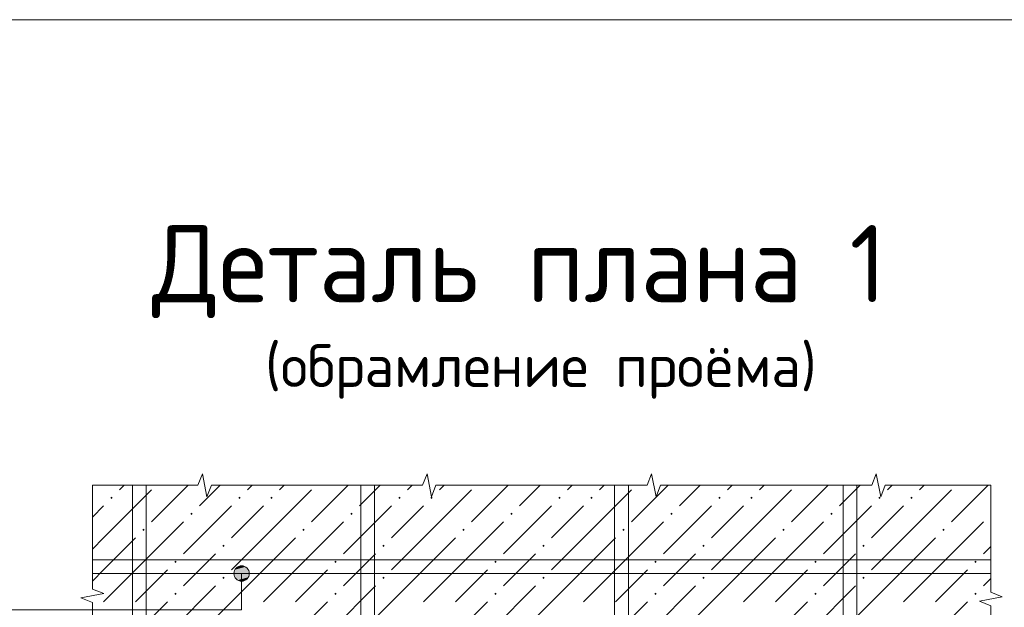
# Model space of a CAD drawing. Header units: millimetres. Extents: x 0 to 42000, y 0 to 29700.
# Tile 8 of 10: x 25330 to 31074, y 15381 to 18808. Entities that reach past the tile are written whole.
import ezdxf

# ---------------------------------------------------------------- set-up
doc = ezdxf.new("R2010")
doc.units = ezdxf.units.MM
doc.layers.add('Standard', color=7, linetype='Continuous', lineweight=25)
doc.layers.add('Текст_ общее', color=7, linetype='Continuous', lineweight=25)
doc.styles.add('ISOCPEUR', font='txt')

msp = doc.modelspace()

# ---------------------------------------------------------------- hatches: boundary and pattern name
at = {"layer": 'Standard', "linetype": 'Continuous', "lineweight": 13, "transparency": 33554687}
for points in [[(25859.2, 16019.3), (25865.7, 16025.8), (25872.2, 16019.3), (25865.7, 16012.8)], [(26605.9, 16019.3), (26612.4, 16025.8), (26618.9, 16019.3), (26612.4, 16012.8)], [(26792.5, 16019.3), (26799, 16025.8), (26805.5, 16019.3), (26799, 16012.8)], [(27539.2, 16019.3), (27545.7, 16025.8), (27552.2, 16019.3), (27545.7, 16012.8)], [(27725.9, 16019.3), (27732.4, 16025.8), (27738.8, 16019.3), (27732.4, 16012.8)], [(28472.5, 16019.3), (28479, 16025.8), (28485.5, 16019.3), (28479, 16012.8)], [(28659.2, 16019.3), (28665.7, 16025.8), (28672.2, 16019.3), (28665.7, 16012.8)], [(29405.9, 16019.3), (29412.4, 16025.8), (29418.9, 16019.3), (29412.4, 16012.8)], [(29592.5, 16019.3), (29599, 16025.8), (29605.5, 16019.3), (29599, 16012.8)], [(30339.2, 16019.3), (30345.7, 16025.8), (30352.2, 16019.3), (30345.7, 16012.8)], [(30525.9, 16019.3), (30532.4, 16025.8), (30538.8, 16019.3), (30532.4, 16012.8)], [(26325.9, 15926), (26332.4, 15932.5), (26338.8, 15926), (26332.4, 15919.5)], [(27259.2, 15926), (27265.7, 15932.5), (27272.2, 15926), (27265.7, 15919.5)], [(28192.5, 15926), (28199, 15932.5), (28205.5, 15926), (28199, 15919.5)], [(29125.9, 15926), (29132.4, 15932.5), (29138.8, 15926), (29132.4, 15919.5)], [(30059.2, 15926), (30065.7, 15932.5), (30072.2, 15926), (30065.7, 15919.5)], [(30992.5, 15926), (30994.7, 15928.1), (30994.7, 15923.8)], [(26045.8, 15832.7), (26052.3, 15839.2), (26058.9, 15832.7), (26052.3, 15826.2)], [(26979.2, 15832.7), (26985.7, 15839.2), (26992.2, 15832.7), (26985.7, 15826.2)], [(27912.5, 15832.7), (27919, 15839.2), (27925.5, 15832.7), (27919, 15826.2)], [(28845.8, 15832.7), (28852.3, 15839.2), (28858.9, 15832.7), (28852.3, 15826.2)], [(29779.2, 15832.7), (29785.7, 15839.2), (29792.2, 15832.7), (29785.7, 15826.2)], [(30712.5, 15832.7), (30719, 15839.2), (30725.5, 15832.7), (30719, 15826.2)], [(26512.5, 15739.3), (26519, 15745.8), (26525.5, 15739.3), (26519, 15732.8)], [(27445.8, 15739.3), (27452.3, 15745.8), (27458.9, 15739.3), (27452.3, 15732.8)], [(28379.2, 15739.3), (28385.7, 15745.8), (28392.2, 15739.3), (28385.7, 15732.8)], [(29312.5, 15739.3), (29319, 15745.8), (29325.5, 15739.3), (29319, 15732.8)], [(30245.8, 15739.3), (30252.3, 15745.8), (30258.9, 15739.3), (30252.3, 15732.8)], [(26232.5, 15646), (26239, 15652.5), (26245.5, 15646), (26239, 15639.5)], [(27165.9, 15646), (27172.4, 15652.5), (27178.9, 15646), (27172.4, 15639.5)], [(28099.2, 15646), (28105.7, 15652.5), (28112.2, 15646), (28105.7, 15639.5)], [(29032.5, 15646), (29039, 15652.5), (29045.5, 15646), (29039, 15639.5)], [(29965.9, 15646), (29972.4, 15652.5), (29978.9, 15646), (29972.4, 15639.5)], [(30899.2, 15646), (30905.7, 15652.5), (30912.2, 15646), (30905.7, 15639.5)], [(26512.5, 15552.7), (26519, 15559.2), (26525.5, 15552.7), (26519, 15546.2)], [(27445.8, 15552.7), (27452.3, 15559.2), (27458.9, 15552.7), (27452.3, 15546.2)], [(28379.2, 15552.7), (28385.7, 15559.2), (28392.2, 15552.7), (28385.7, 15546.2)], [(29312.5, 15552.7), (29319, 15559.2), (29325.5, 15552.7), (29319, 15546.2)], [(30245.8, 15552.7), (30252.3, 15559.2), (30258.9, 15552.7), (30252.3, 15546.2)], [(26232.5, 15459.3), (26239, 15465.8), (26245.5, 15459.3), (26239, 15452.8)], [(27165.9, 15459.3), (27172.4, 15465.8), (27178.9, 15459.3), (27172.4, 15452.8)], [(28099.2, 15459.3), (28105.7, 15465.8), (28112.2, 15459.3), (28105.7, 15452.8)], [(29032.5, 15459.3), (29039, 15465.8), (29045.5, 15459.3), (29039, 15452.8)], [(29965.9, 15459.3), (29972.4, 15465.8), (29978.9, 15459.3), (29972.4, 15452.8)], [(30899.2, 15459.3), (30905.7, 15465.8), (30912.2, 15459.3), (30905.7, 15452.8)]]:
    msp.add_hatch(color=7, dxfattribs=at).paths.add_polyline_path(points, flags=16)
at = {"layer": 'Текст_ общее', "linetype": 'Continuous', "lineweight": 13, "transparency": 33554687}
for points in [[(26602.1, 15617), (26647.1, 15617), (26624.6, 15623.3)], [(26663.3, 15600.8), (26585.9, 15600.8), (26579.6, 15578.3)], [(26663.3, 15600.8), (26579.6, 15578.3), (26669.6, 15578.3)], [(26669.6, 15578.3), (26579.6, 15578.3), (26585.9, 15555.8)], [(26647.1, 15617), (26602.1, 15617), (26585.9, 15600.8)], [(26647.1, 15617), (26585.9, 15600.8), (26663.3, 15600.8)], [(26669.6, 15578.3), (26585.9, 15555.8), (26663.3, 15555.8)], [(26663.3, 15555.8), (26585.9, 15555.8), (26602.1, 15539.6)], [(26663.3, 15555.8), (26602.1, 15539.6), (26647.1, 15539.6)], [(26647.1, 15539.6), (26602.1, 15539.6), (26624.6, 15533.3)]]:
    msp.add_hatch(color=7, dxfattribs=at).paths.add_polyline_path(points)

# ---------------------------------------------------------------- linework, layer by layer
at = {"layer": 'Standard', "color": 7, "linetype": 'Continuous', "lineweight": 13, "transparency": 33554687}
for p, q in [((26369.8, 16092.9), (26396, 16159.6)), ((26396, 16159.6), (26422.2, 16026.3)), ((27680, 16092.9), (27706.2, 16159.6)), ((27706.2, 16159.6), (27732.4, 16026.3)), ((28990.1, 16092.9), (29016.3, 16159.6)), ((29016.3, 16159.6), (29042.5, 16026.3)), ((30300.3, 16092.9), (30326.5, 16159.6)), ((30326.5, 16159.6), (30352.7, 16026.3)), ((25754, 16092.9), (25754, 16092.9)), ((25754, 15487.2), (25754, 16092.9)), ((25754, 16092.9), (26369.8, 16092.9)), ((25754, 16092.9), (25754, 16092.9)), ((26422.2, 16026.3), (26448.4, 16092.9)), ((26448.4, 16092.9), (27064.2, 16092.9)), ((27064.2, 16092.9), (27680, 16092.9)), ((27732.4, 16026.3), (27758.6, 16092.9)), ((27758.6, 16092.9), (28374.3, 16092.9)), ((28374.3, 16092.9), (28990.1, 16092.9)), ((29042.5, 16026.3), (29068.7, 16092.9)), ((29068.7, 16092.9), (29684.5, 16092.9)), ((29684.5, 16092.9), (30300.3, 16092.9)), ((30352.7, 16026.3), (30378.9, 16092.9)), ((30378.9, 16092.9), (30994.7, 16092.9)), ((30994.7, 16092.9), (30994.7, 15469.2)), ((30994.7, 16092.9), (30994.7, 16092.9)), ((25687.4, 15435.6), (25820.7, 15461.4)), ((25820.7, 15461.4), (25754, 15487.2)), ((30994.7, 15469.2), (31061.3, 15442.7)), ((25754, 15409.8), (25687.4, 15435.6)), ((25754, 14804), (25754, 15409.8)), ((31061.3, 15442.7), (30928, 15416.2)), ((30928, 15416.2), (30994.7, 15389.6)), ((30994.7, 15389.6), (30994.7, 14765.9))]:
    msp.add_line(p, q, dxfattribs=at)
at = {"layer": 'Standard', "color": 254, "linetype": 'Continuous', "lineweight": 13, "transparency": 33554687}
for p, q in [((25939.3, 16092.9), (25912.4, 16066)), ((26312.6, 16092.9), (26099, 15879.3)), ((26499.3, 16092.9), (26379, 15972.7)), ((26659, 16066), (26686, 16092.9)), ((26872.6, 16092.9), (26845.7, 16066)), ((27246, 16092.9), (27032.4, 15879.3)), ((27432.6, 16092.9), (27312.4, 15972.7)), ((27592.4, 16066), (27619.3, 16092.9)), ((27806, 16092.9), (27779, 16066)), ((28179.3, 16092.9), (27965.7, 15879.3)), ((28366, 16092.9), (28245.7, 15972.7)), ((28525.7, 16066), (28552.6, 16092.9)), ((28739.3, 16092.9), (28712.4, 16066)), ((29112.6, 16092.9), (28899, 15879.3)), ((29299.3, 16092.9), (29179, 15972.7)), ((29459, 16066), (29486, 16092.9)), ((29672.6, 16092.9), (29645.7, 16066)), ((30046, 16092.9), (29832.4, 15879.3)), ((30232.6, 16092.9), (30112.4, 15972.7)), ((30392.4, 16066), (30419.3, 16092.9)), ((30606, 16092.9), (30579, 16066)), ((30979.3, 16092.9), (30765.7, 15879.3)), ((25819, 15786), (26099, 16066)), ((26752.3, 15786), (27032.4, 16066)), ((27685.7, 15786), (27965.7, 16066)), ((28619, 15786), (28899, 16066)), ((29552.3, 15786), (29832.4, 16066)), ((30485.7, 15786), (30765.7, 16066)), ((25819, 15972.7), (25754, 15907.7)), ((26565.7, 15972.7), (26285.7, 15692.7)), ((26752.3, 15972.7), (26565.7, 15786)), ((27499, 15972.7), (27219, 15692.7)), ((27685.7, 15972.7), (27499, 15786)), ((28432.4, 15972.7), (28152.3, 15692.7)), ((28619, 15972.7), (28432.4, 15786)), ((29365.7, 15972.7), (29085.7, 15692.7)), ((29552.3, 15972.7), (29365.7, 15786)), ((30299, 15972.7), (30019, 15692.7)), ((30485.7, 15972.7), (30299, 15786)), ((26005.7, 15599.3), (26285.7, 15879.3)), ((26939, 15599.3), (27219, 15879.3)), ((27872.4, 15599.3), (28152.3, 15879.3)), ((28805.7, 15599.3), (29085.7, 15879.3)), ((29739, 15599.3), (30019, 15879.3)), ((30672.4, 15599.3), (30952.3, 15879.3)), ((25819, 15786), (25754, 15721)), ((26005.7, 15786), (25819, 15599.3)), ((26752.3, 15786), (26565.7, 15599.3)), ((26939, 15786), (26752.3, 15599.3)), ((27685.7, 15786), (27499, 15599.3)), ((27872.4, 15786), (27685.7, 15599.3)), ((28619, 15786), (28432.4, 15599.3)), ((28805.7, 15786), (28619, 15599.3)), ((29552.3, 15786), (29365.7, 15599.3)), ((29739, 15786), (29552.3, 15599.3)), ((30485.7, 15786), (30299, 15599.3)), ((30672.4, 15786), (30485.7, 15599.3)), ((26379, 15599.3), (26472.4, 15692.7)), ((27312.4, 15599.3), (27405.7, 15692.7)), ((28245.7, 15599.3), (28339, 15692.7)), ((29179, 15599.3), (29272.4, 15692.7)), ((30112.4, 15599.3), (30205.7, 15692.7)), ((30994.7, 15735), (30952.3, 15692.7)), ((25819, 15599.3), (25754, 15534.3)), ((26005.7, 15599.3), (25819, 15412.7)), ((26192.4, 15599.3), (26005.7, 15412.7)), ((26285.7, 15506), (26379, 15599.3)), ((26752.3, 15599.3), (26472.4, 15319.3)), ((26939, 15599.3), (26752.3, 15412.7)), ((27125.7, 15599.3), (26939, 15412.7)), ((27219, 15506), (27312.4, 15599.3)), ((27685.7, 15599.3), (27405.7, 15319.3)), ((27872.4, 15599.3), (27685.7, 15412.7)), ((28059, 15599.3), (27872.4, 15412.7)), ((28152.3, 15506), (28245.7, 15599.3)), ((28619, 15599.3), (28339, 15319.3)), ((28805.7, 15599.3), (28619, 15412.7)), ((28992.4, 15599.3), (28805.7, 15412.7)), ((29085.7, 15506), (29179, 15599.3)), ((29552.3, 15599.3), (29272.4, 15319.3)), ((29739, 15599.3), (29552.3, 15412.7)), ((29925.7, 15599.3), (29739, 15412.7)), ((30019, 15506), (30112.4, 15599.3)), ((30485.7, 15599.3), (30205.7, 15319.3)), ((30672.4, 15599.3), (30485.7, 15412.7)), ((30859, 15599.3), (30672.4, 15412.7)), ((30952.3, 15506), (30994.7, 15548.3)), ((26472.4, 15506), (26192.4, 15226)), ((27405.7, 15506), (27125.7, 15226)), ((28339, 15506), (28059, 15226)), ((29272.4, 15506), (28992.4, 15226)), ((30205.7, 15506), (29925.7, 15226)), ((26192.4, 15412.7), (25912.4, 15132.7)), ((27125.7, 15412.7), (26845.7, 15132.7)), ((28059, 15412.7), (27779, 15132.7)), ((28992.4, 15412.7), (28712.4, 15132.7)), ((29925.7, 15412.7), (29645.7, 15132.7)), ((30859, 15412.7), (30579, 15132.7))]:
    msp.add_line(p, q, dxfattribs=at)
at = {"layer": 'Standard', "color": 7, "linetype": 'Continuous', "lineweight": 13, "transparency": 33554687}
for points in [[(21000, 18808.4), (21000, 6000), (40897.9, 6000), (40897.9, 18808.4), (21000, 18808.4)], [(26067.4, 16092.9), (26067.4, 12618.3), (25987.4, 12618.3), (25987.4, 16092.9), (26067.4, 16092.9)], [(27400.7, 16092.9), (27400.7, 12618.3), (27320.7, 12618.3), (27320.7, 16092.9), (27400.7, 16092.9)], [(28880.7, 16092.9), (28880.7, 10785), (28800.7, 10785), (28800.7, 16092.9), (28880.7, 16092.9)], [(30214, 16092.9), (30214, 10785), (30134, 10785), (30134, 16092.9), (30214, 16092.9)], [(25754, 15578.3), (30994.7, 15578.3), (30994.7, 15658.3), (25754, 15658.3), (25754, 15578.3)]]:
    msp.add_lwpolyline(points, dxfattribs=at)
at = {"layer": 'Текст_ общее', "color": 7, "linetype": 'Continuous', "lineweight": 13, "transparency": 33554687}
for p, q in [((26624.6, 15623.3), (26624.6, 15623.3)), ((26579.6, 15578.3), (26579.6, 15578.3)), ((26669.6, 15578.3), (26669.6, 15578.3)), ((26624.6, 15533.3), (26624.6, 15533.3))]:
    msp.add_line(p, q, dxfattribs=at)
msp.add_lwpolyline([(26624.6, 15578.3), (26624.6, 15365.8), (23291.7, 15365.8)], dxfattribs=at)
msp.add_circle((26624.6, 15578.3), 45, dxfattribs=at)

# ---------------------------------------------------------------- texts
at = {"layer": 'Текст_ общее', "color": 7, "linetype": 'Continuous', "lineweight": 50, "transparency": 33554687, "attachment_point": 7, "style": 'ISOCPEUR'}
for s, insert, char_height, width in [('\\W0.96;Деталь плана 1', (26101.8, 17067.9), 450, 4759.326), ('\\W0.98;(обрамление проёма)', (26761.8, 16597.7), 250, 3370.933)]:
    msp.add_mtext(s, dxfattribs=dict(at, insert=insert, char_height=char_height, width=width))

doc.saveas('drawing.dxf')
